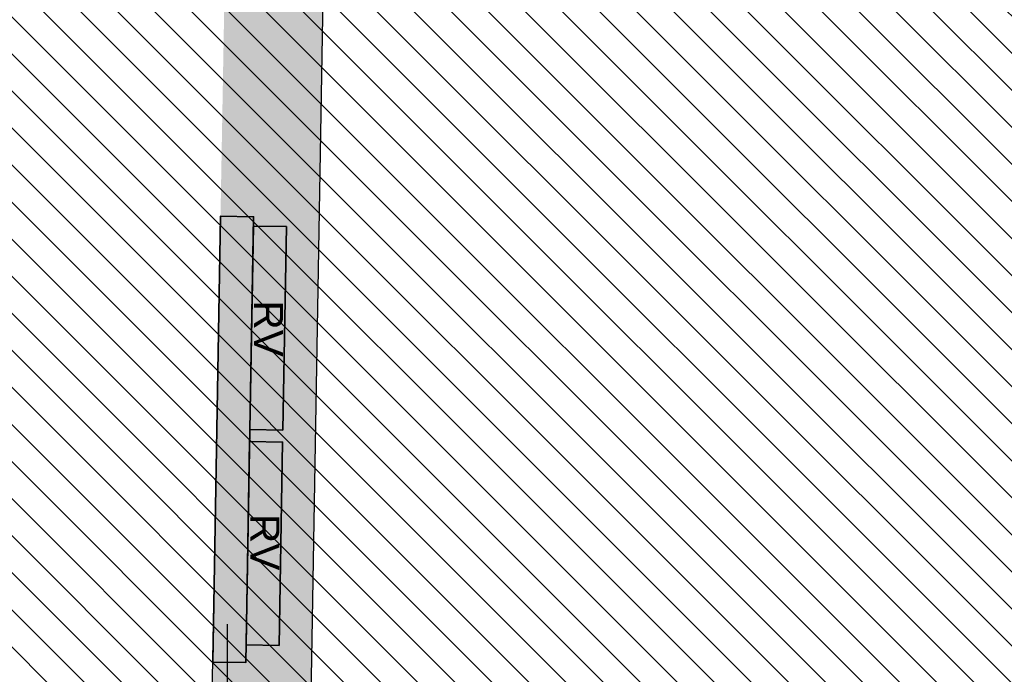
# Model space of a CAD drawing. Header units: millimetres. Extents: x -40276 to 214973, y -147941 to 35228.
# Tile 44 of 256: x -13906 to -10525, y 1429 to 3677. Entities that reach past the tile are written whole.
import ezdxf

# ---------------------------------------------------------------- set-up
doc = ezdxf.new("R2010")
doc.units = ezdxf.units.MM
doc.header["$MEASUREMENT"] = 0
for name, color, linetype in [('1._POHLED ZÁPADNÍ_2_0_plochy', 7, 'Continuous'), ('1._POHLED ZÁPADNÍ_2_2D prvky - obecné', 7, 'Continuous'), ('1._POHLED ZÁPADNÍ_2_Konstrukce - nosné', 7, 'Continuous'), ('1._POHLED ZÁPADNÍ_2_Nové_TZB - elektroinstalace', 7, 'Continuous'), ('1._POHLED ZÁPADNÍ_2_Situace - terén', 7, 'Continuous'), ('1._POHLED ZÁPADNÍ_2_Výplně – Řezové', 7, 'Continuous')]:
    doc.layers.add(name, color=color, linetype=linetype)
doc.styles.add('GENEROVANÝ_STYL_1', font='txt')

msp = doc.modelspace()

# ---------------------------------------------------------------- hatches: boundary and pattern name
at = {"layer": '1._POHLED ZÁPADNÍ_2_0_plochy', "linetype": 'Continuous', "lineweight": 20, "true_color": 0xffaaaa}
h = msp.add_hatch(dxfattribs=at)
h.set_pattern_fill('Izolační_tvárnice_0002', color=21, style=0, pattern_type=2)
h.set_pattern_definition([(315, (-10360.18, 9405.31), (63.6396, 63.6396), [])])
h.paths.add_polyline_path([(-10906.3, 18690.2), (-10970.7, 9084.1), (-20311.4, 10009.9), (-20479.4, 269.7), (-242.3, 419.8), (-238.4, 17796)])
at = {"layer": '1._POHLED ZÁPADNÍ_2_Výplně – Řezové', "linetype": 'Continuous', "lineweight": 13}
msp.add_hatch(color=254, dxfattribs=at).paths.add_polyline_path([(-12794.2, 7636.4), (-13134.2, 7636.3), (-13251.8, 1010.5), (-12911.7, 1010.6)])

# ---------------------------------------------------------------- linework, layer by layer
at = {"layer": '1._POHLED ZÁPADNÍ_2_2D prvky - obecné', "color": 7, "linetype": 'Continuous', "lineweight": 25}
msp.add_line((-13240.1, 1671.1), (-13251.8, 1010.5), dxfattribs=at)
at = {"layer": '1._POHLED ZÁPADNÍ_2_Konstrukce - nosné', "color": 7, "linetype": 'Continuous', "lineweight": 25}
msp.add_line((-12839.5, 5271.7), (-12911.7, 1010.5), dxfattribs=at)
at = {"layer": '1._POHLED ZÁPADNÍ_2_Nové_TZB - elektroinstalace', "color": 1, "linetype": 'Continuous', "lineweight": 25, "flags": 128}
msp.add_lwpolyline([(-13193.9, 1600.8), (-13193.9, 975.8), (-15568.9, 975.8), (-15568.9, 5100.8), (-16068.9, 5100.8), (-16068.9, 9600.8), (-15748.2, 14412.4)], dxfattribs=at)
msp.add_lwpolyline([(-13193.9, 1600.8), (-13193.9, 975.8), (-15568.9, 975.8), (-15568.9, 5100.8), (-16068.9, 5100.8), (-16068.9, 9600.8), (-15748.2, 14412.4)], dxfattribs=at)
at = {"layer": '1._POHLED ZÁPADNÍ_2_Situace - terén', "color": 7, "linetype": 'Continuous', "lineweight": 35, "flags": 128}
for points in [[(-13243.2, 1471.1), (-13129.9, 1469.1), (-13103.1, 3000.7), (-13216.4, 3002.7)], [(-13115.9, 2269.7), (-13002.6, 2267.7), (-12990.3, 2966.5), (-13103.6, 2968.5)], [(-13128.8, 1529.9), (-13015.5, 1527.9), (-13003.3, 2226.7), (-13116.6, 2228.7)]]:
    msp.add_lwpolyline(points, close=True, dxfattribs=at)

# ---------------------------------------------------------------- texts
at = {"layer": '1._POHLED ZÁPADNÍ_2_Konstrukce - nosné', "color": 7, "linetype": 'Continuous', "lineweight": 20, "char_height": 100, "attachment_point": 8, "rotation": 270.0169, "style": 'GENEROVANÝ_STYL_1'}
for insert in [(-13101.4, 2616.2), (-13114.1, 1882.8)]:
    msp.add_mtext('\\A1;{\\pqc;\\fArial|b0|i0|c238|p38;RV}', dxfattribs=dict(at, insert=insert))

doc.saveas('drawing.dxf')
